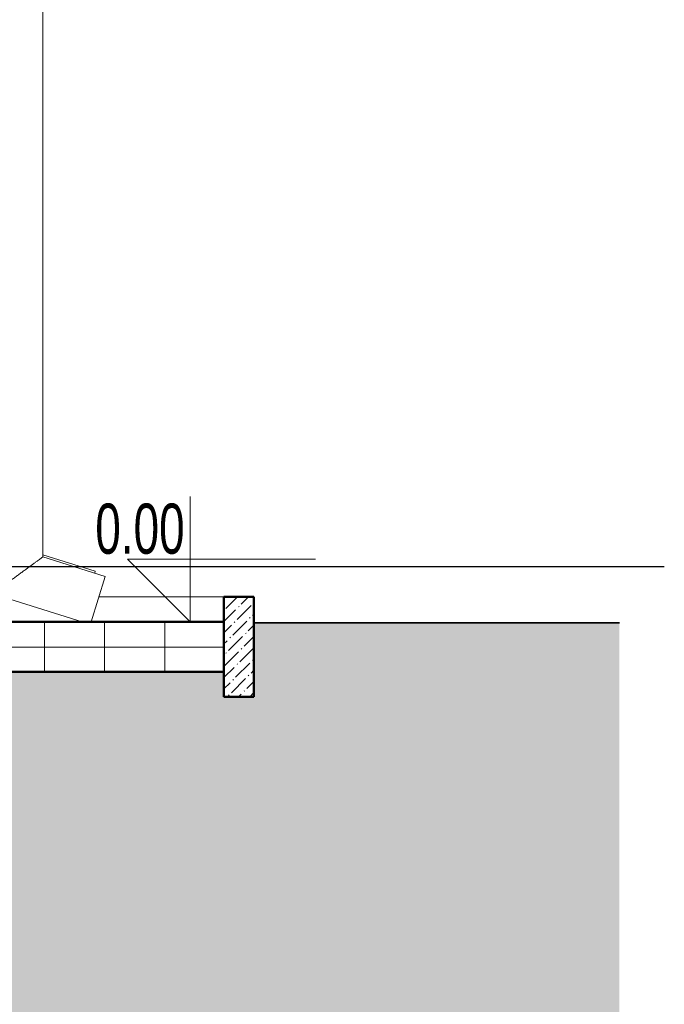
# Model space of a CAD drawing. Header units: millimetres. Extents: x -37728 to 44100, y 631619 to 691915.
# Tile 179 of 256: x -26869 to -25582, y 684264 to 686230. Entities that reach past the tile are written whole.
import ezdxf

# ---------------------------------------------------------------- set-up
doc = ezdxf.new("R2010")
doc.units = ezdxf.units.MM
doc.layers.add('_help', color=31, linetype='Continuous', plot=False)
doc.layers.add('_XREF', color=7, linetype='Continuous')
for name, color, linetype, lineweight in [('A-FLOR', 252, 'Continuous', 5), ('A-FLOR-PATT', 252, 'Continuous', 5), ('A-WALL', 252, 'Continuous', 35), ('A-WALL-PATT', 252, 'Continuous', 35), ('C-TOPO', 252, 'Continuous', 5), ('G-ANNO-DIMS', 252, 'Continuous', 5), ('P-PIPE', 252, 'Continuous', 5)]:
    doc.layers.add(name, color=color, linetype=linetype, lineweight=lineweight)
doc.styles.add('Arial Narrow_1', font='ARIALN.TTF', dxfattribs={"width": 0.8, "height": 10})

# ---------------------------------------------------------------- blocks, each defined once
blk = doc.blocks.new('ARu Rura spustowa okrągła ___FK_04_0 - Na ziemię _φ10_-9220802-Przekrój')
at = {"layer": 'P-PIPE', "color": 252}
for p, q in [((66345.06, 12.94), (66345.06, 239.23)), ((66357.55, 9.03), (66345.06, 12.94)), ((66354.72, -0.03), (66357.55, 9.03)), ((66335.06, 5.58), (66352.93, 0))]:
    blk.add_line(p, q, dxfattribs=at)
blk.add_open_spline([(66335.06, 5.58), (66335.06, 5.58), (66335.18, 5.67), (66335.6, 5.98), (66336.08, 6.34), (66336.52, 6.65), (66337.01, 7.02), (66337.56, 7.42), (66338.14, 7.85), (66338.76, 8.31), (66339.41, 8.78), (66339.95, 9.18), (66340.39, 9.5), (66340.82, 9.82), (66341.25, 10.14), (66341.67, 10.44), (66342.08, 10.74), (66342.57, 11.1), (66343.11, 11.5), (66343.61, 11.87), (66344.04, 12.18), (66344.53, 12.54), (66344.95, 12.85), (66345.06, 12.93), (66345.06, 12.94)], degree=3, knots=[0, 0, 0, 0, 0.083333, 0.166667, 0.208333, 0.25, 0.291667, 0.333333, 0.375, 0.416667, 0.458333, 0.5, 0.520833, 0.541667, 0.583333, 0.604167, 0.625, 0.666667, 0.708333, 0.75, 0.791667, 0.833333, 0.916667, 1, 1, 1, 1], dxfattribs=at)
blk = doc.blocks.new('ARu Rura spustowa okrągła ___FK_04_0 - Na ziemię _φ10_-9220853-Przekrój')
at = {"layer": 'P-PIPE', "color": 252}
for p, q in [((66355.55, 10.08), (66345.06, 13.36)), ((66355.45, 9.73), (66355.55, 10.08))]:
    blk.add_line(p, q, dxfattribs=at)
blk = doc.blocks.new('Rzędne punktów - Znacznik rzędnej-817464-Przekrój')
at = {"layer": 'G-ANNO-DIMS', "color": 252}
for p, q in [((66045.74, 341.5), (66045.74, 366.5)), ((66033.24, 354), (66045.74, 341.5)), ((66033.24, 354), (66070.74, 354))]:
    blk.add_line(p, q, dxfattribs=at)
blk = doc.blocks.new('A$C4e31ac75')
at = {"layer": 'A-FLOR-PATT', "lineweight": 5}
h = blk.add_hatch(dxfattribs=at)
h.set_pattern_fill('FP_16', color=256, style=0, pattern_type=2)
h.set_pattern_definition([(0, (-605.951, 3277.659), (0, 12), []), (90, (-605.951, 3277.659), (-12, 7e-16), [])])
h.paths.add_polyline_path([(-279.92, 2964.66), (-231.75, 2964.66), (-231.75, 2974.66), (-280.95, 2974.66), (-280.95, 2964.66)])
h.paths.add_polyline_path([(-1138.15, 2964.66), (-1105.5, 2964.66), (-1105.5, 2974.66), (-1155.5, 2974.66), (-1155.5, 2964.66)])
at = {"layer": 'A-WALL-PATT', "lineweight": 5}
h = blk.add_hatch(dxfattribs=at)
h.set_pattern_fill('FP_13', color=256, style=0, pattern_type=2)
h.set_pattern_definition([(45, (-605.9514, 3277.6592), (0.841457, 3.087228), [3.969, -0.79375, 0.16764, -0.62611])])
h.paths.add_polyline_path([(-231.75, 2959.66), (-225.75, 2959.66), (-225.75, 2979.66), (-231.75, 2979.66)])
at = {"layer": 'C-TOPO'}
blk.add_hatch(color=256, dxfattribs=at).paths.add_polyline_path([(-661.35, 2852.81), (-152.77, 2852.81), (-152.77, 2974.42), (-225.75, 2974.42), (-225.75, 2959.66), (-231.75, 2959.66), (-231.75, 2964.66), (-280.95, 2964.66), (-280.95, 2974.42), (-282.95, 2974.42), (-282.95, 2904.66), (-278.75, 2904.66), (-278.75, 2864.66), (-328.75, 2864.66), (-328.75, 2904.66), (-315.75, 2904.66), (-315.75, 2914.66), (-1070.15, 2914.66), (-1070.15, 2904.66), (-1061.55, 2904.66), (-1061.55, 2864.66), (-1111.55, 2864.66), (-1111.55, 2904.66), (-1102.95, 2904.66), (-1102.95, 2974.43), (-1105.5, 2974.43), (-1105.5, 2964.66), (-1155.5, 2964.66), (-1155.5, 2959.66), (-1161.5, 2959.66), (-1161.5, 2974.43), (-1169.93, 2974.43), (-1169.93, 2852.81), (-788.5, 2852.81)])
at = {"layer": 'A-FLOR', "lineweight": 50}
for p, q in [((-231.75, 2974.66), (-280.95, 2974.66)), ((-280.95, 2964.66), (-231.75, 2964.66))]:
    blk.add_line(p, q, dxfattribs=at)
at = {"layer": 'A-WALL', "lineweight": 5}
blk.add_line((-231.75, 2979.66), (-256.72, 2979.66), dxfattribs=at)
at = {"layer": 'A-WALL', "lineweight": 50}
for p, q in [((-225.75, 2979.66), (-231.75, 2979.66)), ((-231.75, 2979.66), (-231.75, 2959.66)), ((-225.75, 2959.66), (-225.75, 2979.66)), ((-231.75, 2959.66), (-225.75, 2959.66))]:
    blk.add_line(p, q, dxfattribs=at)
at = {"layer": 'C-TOPO', "lineweight": 35}
blk.add_line((-152.77, 2974.42), (-225.75, 2974.42), dxfattribs=at)
at = {"layer": 'C-TOPO'}
blk.add_line((-225.75, 2974.42), (-152.77, 2974.42), dxfattribs=at)
at = {"layer": 'G-ANNO-DIMS'}
blk.add_blockref('Rzędne punktów - Znacznik rzędnej-817464-Przekrój', (-66284.22, 2633.16), dxfattribs=at)
at = {"layer": 'P-PIPE'}
for name in ['ARu Rura spustowa okrągła ___FK_04_0 - Na ziemię _φ10_-9220853-Przekrój', 'ARu Rura spustowa okrągła ___FK_04_0 - Na ziemię _φ10_-9220802-Przekrój']:
    blk.add_blockref(name, (-66613.01, 2974.66), dxfattribs=at)
at = {"layer": 'G-ANNO-DIMS', "insert": (-257.44, 2998.25), "char_height": 10, "width": 21.4907, "attachment_point": 1, "line_spacing_factor": 0.974696, "style": 'Arial Narrow_1'}
blk.add_mtext('0.00', dxfattribs=at)

msp = doc.modelspace()

# ---------------------------------------------------------------- block references
at = {"layer": '_XREF', "xscale": 10, "yscale": 10, "zscale": 10}
msp.add_blockref('A$C4e31ac75', (-24143.6, 655281.1), dxfattribs=at)

# ---------------------------------------------------------------- next in the draw order: linework, layer by layer
at = {"layer": '_help'}
msp.add_lwpolyline([(-25581.6, 685137.7), (-27148.6, 685137.7), (-27148.6, 683345.7)], dxfattribs=at)

doc.saveas('drawing.dxf')
